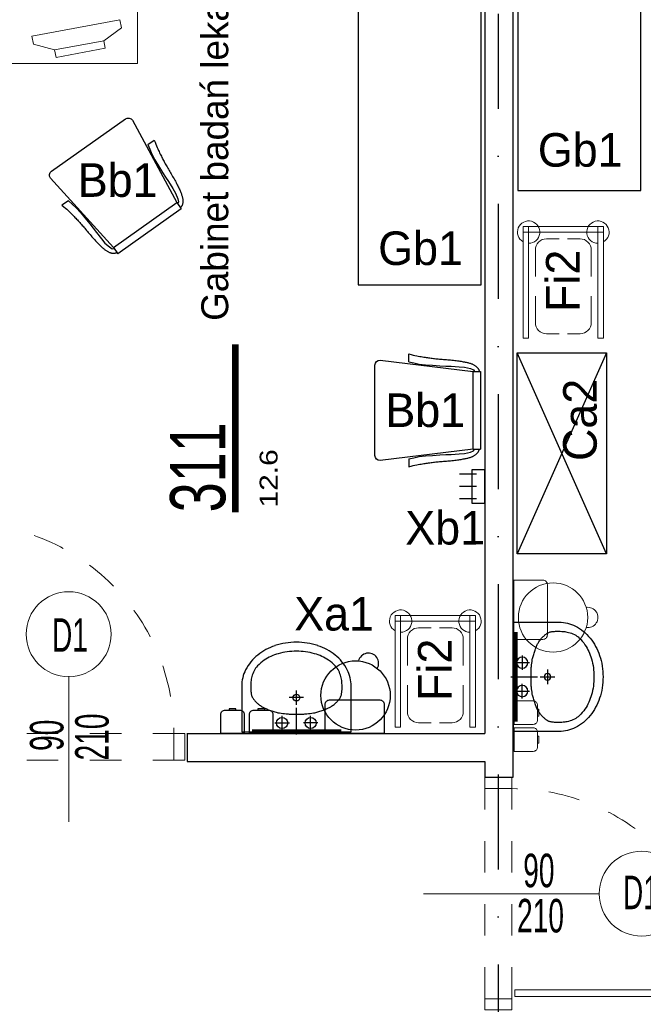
# Model space of a CAD drawing. Header units: millimetres. Extents: x 14495 to 271441, y -21035 to 2232.
# Tile 89 of 227: x 87536 to 87815, y -6174 to -5734. Entities that reach past the tile are written whole.
import ezdxf
from ezdxf.enums import TextEntityAlignment as Align

# ---------------------------------------------------------------- set-up
doc = ezdxf.new("R2010")
doc.units = ezdxf.units.MM
doc.linetypes.add('DASHDOT', pattern=[1, 0.5, -0.25, 0, -0.25])
doc.linetypes.add('DASHED', pattern=[28.222222, 14.111111, -14.111111])
for name, color, linetype in [('-- TECH  SYMBOLE', 1, 'Continuous'), ('-- TECH WYPOSAŻENIE', 2, 'Continuous'), ('-TECH SANITARNA', 1, 'Continuous'), ('_urządzenia_sanit', 1, 'Continuous'), ('A-POW-NR', 1, 'Continuous'), ('A_OSIE', 252, 'DASHDOT'), ('A_SC_DZIAlOWE', 4, 'Continuous'), ('TECH Meble', 1, 'Continuous'), ('TECH Sprzęt', 1, 'Continuous'), ('TECH Wyp.drobne', 1, 'Continuous')]:
    doc.layers.add(name, color=color, linetype=linetype)
for name, color, linetype, lineweight in [('03', 2, 'Continuous', 13), ('A_L_CIENKA', 251, 'Continuous', 5), ('A_Stolarka_drzwi', 1, 'Continuous', 9), ('M_drzwi', 1, 'Continuous', 5), ('TECH Wyp-meble', 1, 'Continuous', 15)]:
    doc.layers.add(name, color=color, linetype=linetype, lineweight=lineweight)
doc.layers.add('A-POW', color=2, linetype='Continuous', plot=False)
doc.styles.add('arial-tab', font='arial.ttf')
doc.styles.add('ARIAL1_2', font='arial.ttf', dxfattribs={"width": 1.2})
doc.styles.add('arialce', font='ARIALN.TTF')
doc.styles.add('cent', font='swissel.ttf')
doc.styles.add('cg', font='GOTHIC.TTF')
doc.styles.add('ROMANS', font='romans', dxfattribs={"width": 0.6})
doc.styles.add('switz721ltexbt', font='swissel.ttf')

# ---------------------------------------------------------------- blocks, each defined once
blk = doc.blocks.new('DRZWI Z OSCIEZNICA NIEOKALAJACA 90')
at = {"linetype": 'DASHED'}
for p, q in [((-12, 5), (-12, 99)), ((0, 5), (0, 99))]:
    blk.add_line(p, q, dxfattribs=at)
at = {"ltscale": 0.05}
blk.add_line((-39.5, 52), (25.59, 52), dxfattribs=at)
for points in [[(-12, 99), (-12, 104), (0, 104), (0, 99)], [(93.91, 9.01), (1.43, 9.01), (1.43, 6.01), (93.91, 6.01)], [(-12, 0), (-12, 5), (0, 5), (0, 0)]]:
    blk.add_lwpolyline(points, close=True)
for points in [[(82.48, 9.01), (82.48, 16.01), (68.48, 16.01), (68.48, 14.01), (80.48, 14.01), (80.48, 9.01)], [(82.48, 6.01), (82.48, -0.99), (68.48, -0.99), (68.48, 1.01), (80.48, 1.01), (80.48, 6.01)]]:
    blk.add_lwpolyline(points)
at = {"linetype": 'DASHED'}
blk.add_arc((0, 5), 94, 2.4475, 90, dxfattribs=at)
blk = doc.blocks.new('SSCVCFDSS')
blk.add_line((0, 50.02), (0, 0))
blk.add_circle((0, -19), 19)
at = {"style": 'ROMANS', "text_generation_flag": 4, "width": 0.6}
blk.add_attdef('FD1-8', text='', height=13, rotation=270, dxfattribs=at).set_placement((6.15, 55.19), align=Align.RIGHT)
for tag, p in [('90', (-8.71, 25.47)), ('200', (8.16, 25.47))]:
    blk.add_attdef(tag, text='', height=13, rotation=270, dxfattribs=at).set_placement(p, align=Align.MIDDLE)
blk.add_attdef('AL6C', text='', height=13, dxfattribs=at).set_placement((-0.56, -18.64), align=Align.MIDDLE)
blk = doc.blocks.new('BIUR_LEK_75-120_monit')
at = {"color": 252, "lineweight": 18}
for p, q in [((72.81, 12.19), (112.13, 19.54)), ((112.13, 19.54), (112.82, 15.88)), ((112.82, 15.88), (104.9, 10.13)), ((73.5, 8.53), (72.81, 12.19)), ((104.9, 10.13), (82.95, 6.03)), ((82.95, 6.03), (104.9, 10.13)), ((104.9, 10.13), (105.53, 6.76)), ((82.95, 6.03), (73.5, 8.53)), ((83.59, 2.65), (82.95, 6.03)), ((105.53, 6.76), (83.59, 2.65))]:
    blk.add_line(p, q, dxfattribs=at)
at = {"color": 2, "linetype": 'Continuous'}
blk.add_lwpolyline([(0, 0), (120, 0), (120, 60), (0, 60)], close=True, dxfattribs=at)
at = {"color": 1, "linetype": 'Continuous', "lineweight": 13, "ltscale": 5}
for points in [[(12, 55), (5, 55), (5, 48.5)], [(25, 55), (18.5, 55)], [(45, 42), (45, 55), (31.5, 55)], [(45, 44), (45, 50.5)], [(5, 44), (5, 37.5)], [(45, 31), (45, 37.5)], [(5, 31), (5, 24.5)], [(45, 18), (45, 24.5)], [(5, 18), (5, 5), (18.5, 5)], [(38, 5), (45, 5), (45, 11.5)], [(25, 5), (31.5, 5)]]:
    blk.add_lwpolyline(points, dxfattribs=at)
at = {"color": 252, "lineweight": 18}
blk.add_lwpolyline([(56.1, 53.72), (101.1, 53.93), (101.17, 38.93), (56.17, 38.72)], close=True, dxfattribs=at)
blk.add_lwpolyline([(110.83, 51.65), (105.83, 51.63), (105.86, 44.13, 0.414214), (108.37, 41.64), (108.37, 41.64, 0.414214), (110.86, 44.16)], format="xyb", close=True, dxfattribs=at)
blk = doc.blocks.new('wieszak krótki')
at = {"color": 2, "linetype": 'Continuous'}
for p, q in [((-1.58, 19.5), (-9.16, 19.5)), ((-1.58, 14), (-9.16, 14)), ((-1.58, 8.5), (-9.16, 8.5))]:
    blk.add_line(p, q, dxfattribs=at)
blk.add_lwpolyline([(-3.68, 6.5), (-3.68, 21.5), (2.21, 21.5), (2.21, 6.5)], close=True, dxfattribs=at)
blk = doc.blocks.new('stelaż_do_worków-1')
at = {"color": 1, "lineweight": 0}
for points in [[(0, 15.5), (0, 18), (-50, 18), (-50, 15.5)], [(0, 18), (-2.5, 18), (-2.5, -18), (0, -18)], [(0, -18), (0, -15.5), (-50, -15.5), (-50, -18)]]:
    blk.add_lwpolyline(points, close=True, dxfattribs=at)
at = {"color": 251, "linetype": 'Continuous', "lineweight": 13, "ltscale": 0.5}
for points in [[(-31.2, 12.5), (-43, 12.5, 0.414214), (-48, 7.5), (-48, 1.85)], [(-22.3, 12.5), (-10.5, 12.5, -0.414214), (-5.5, 7.5), (-5.5, 1.85)], [(-48, -1.85), (-48, -7.5, 0.414214), (-43, -12.5), (-31.2, -12.5)], [(-5.5, -1.85), (-5.5, -7.5, -0.414214), (-10.5, -12.5), (-22.3, -12.5)]]:
    blk.add_lwpolyline(points, format="xyb", dxfattribs=at)
at = {"color": 1, "lineweight": 15}
for centre, start, end in [((-2.5, 15.5), 180, 150), ((-2.5, -15.5), 210, 180)]:
    blk.add_arc(centre, 5, start, end, dxfattribs=at)
blk = doc.blocks.new('umywalka')
at = {"layer": '_urządzenia_sanit', "color": 2, "linetype": 'Continuous'}
for p, q in [((331482.45, 871398.51), (331462.04, 871398.51)), ((331462.04, 871398.51), (331462.04, 871349.58)), ((331465.93, 871383.65), (331465.93, 871377.19)), ((331462.7, 871380.42), (331469.16, 871380.42)), ((331460.8, 871374.04), (331472.71, 871374.04)), ((331474.04, 871374.04), (331480.5, 871374.04)), ((331477.27, 871370.82), (331477.27, 871377.27)), ((331465.93, 871364.44), (331465.93, 871370.9)), ((331462.7, 871367.67), (331469.16, 871367.67)), ((331462.04, 871349.58), (331482.45, 871349.58))]:
    blk.add_line(p, q, dxfattribs=at)
for centre, radius in [((331465.93, 871380.42), 2.5), ((331477.27, 871374.04), 1.5), ((331465.93, 871367.67), 2.5)]:
    blk.add_circle(centre, radius, dxfattribs=at)
for centre, radius, start, end in [((331482.45, 871382.64), 15.87, 62.6911, 90), ((331480.31, 871378.49), 20.54, 38.7372, 62.6911), ((331483.43, 871383.56), 11.77, 135.4467, 141.6243), ((331486.24, 871380.79), 15.71, 130.0998, 135.4467), ((331483.15, 871384.46), 10.92, 123.1945, 130.0998), ((331479.37, 871390.23), 4.02, 111.7985, 123.1945), ((331479.17, 871390.73), 3.48, 101.2008, 111.7985), ((331482.2, 871375.47), 19.04, 96.6753, 101.2008), ((331481.63, 871380.31), 14.16, 90.0044, 96.6753), ((331481.63, 871356.57), 37.9, 85.928, 90.0044), ((331483.49, 871382.66), 11.75, 74.208, 85.928), ((331482.48, 871379.1), 15.45, 63.9928, 74.208), ((331485.42, 871385.12), 8.75, 46.1924, 63.9928), ((331501.13, 871375.75), 31.17, 156.6022, 159.7511), ((331481.83, 871384.1), 10.15, 148.384, 156.6022), ((331485.96, 871381.56), 14.99, 141.6243, 148.384), ((331478.68, 871378.1), 18.48, 33.9688, 46.1924), ((331476.09, 871376.35), 21.61, 24.7806, 33.9688), ((331476.95, 871375.8), 24.84, 18.3811, 38.7372), ((331540.18, 871362.69), 72.36, 162.3793, 163.9666), ((331513.86, 871371.05), 44.74, 159.7511, 162.3793), ((331475.72, 871376.18), 22.01, 15.6775, 24.7806), ((331471.67, 871374.04), 30.41, 0, 18.3811), ((331496.08, 871375.82), 26.18, 173.7185, 177.7403), ((331844.52, 871337.47), 376.71, 173.2621, 173.7185), ((331473.33, 871381.32), 2.94, 168.0964, 173.2621), ((331480.91, 871379.72), 10.69, 163.9666, 168.0964), ((331468.42, 871374.13), 29.6, 7.7962, 15.6775), ((331531.1, 871374.44), 61.22, 177.7403, 180.3698), ((331531.1, 871373.65), 61.22, 179.6302, 182.2597), ((331467.78, 871374.04), 30.24, 0, 7.7962), ((331467.78, 871374.04), 30.24, 352.2038, 0), ((331471.67, 871374.04), 30.41, 341.6189, 0), ((331496.08, 871372.27), 26.18, 182.2597, 186.2815), ((331468.42, 871373.96), 29.6, 344.3225, 352.2038), ((331844.52, 871410.62), 376.71, 186.2815, 186.7379), ((331473.33, 871366.77), 2.94, 186.7379, 191.9036), ((331480.91, 871368.37), 10.69, 191.9036, 196.0334), ((331540.18, 871385.4), 72.36, 196.0334, 197.6207), ((331475.72, 871371.91), 22.01, 335.2194, 344.3225), ((331513.86, 871377.04), 44.74, 197.6207, 200.2489), ((331501.13, 871372.34), 31.17, 200.2489, 203.3978), ((331476.09, 871371.74), 21.61, 326.0312, 335.2194), ((331476.95, 871372.29), 24.84, 321.2628, 341.6189), ((331481.83, 871363.99), 10.15, 203.3978, 211.616), ((331485.96, 871366.53), 14.99, 211.616, 218.3757), ((331483.43, 871364.53), 11.77, 218.3757, 224.5533), ((331485.42, 871362.97), 8.75, 296.0072, 313.8076), ((331480.31, 871369.6), 20.54, 297.3089, 321.2628), ((331478.68, 871369.99), 18.48, 313.8076, 326.0312), ((331486.24, 871367.3), 15.71, 224.5533, 229.9002), ((331483.15, 871363.63), 10.92, 229.9002, 236.8055), ((331479.37, 871357.86), 4.02, 236.8055, 248.2015), ((331479.17, 871357.36), 3.48, 248.2015, 258.7992), ((331482.2, 871372.62), 19.04, 258.7992, 263.3247), ((331481.63, 871367.78), 14.16, 263.3247, 269.9956), ((331481.63, 871391.52), 37.9, 269.9956, 274.072), ((331483.49, 871365.43), 11.75, 274.072, 285.792), ((331482.48, 871368.99), 15.45, 285.792, 296.0072), ((331482.45, 871365.45), 15.87, 270, 297.3089)]:
    blk.add_arc(centre, radius, start, end, dxfattribs=at)
blk = doc.blocks.new('POW')
at = {"const_width": 5}
blk.add_lwpolyline([(125.32, 0), (0, 0)], dxfattribs=at)
at = {"style": 'switz721ltexbt'}
blk.add_attdef('001', (-1.78, 12.35), '', height=41.18, dxfattribs=at)
blk = doc.blocks.new('krzesło')
at = {"color": 2, "ltscale": 0.1}
for p, q in [((3392.04, -4348.28), (3397.14, -4389.9)), ((3434.79, -4346.03), (3394.29, -4346.03)), ((3431.95, -4389.9), (3437.04, -4348.28)), ((3392.77, -4361.22), (3389.26, -4361.22)), ((3436.3, -4361.22), (3439.81, -4361.22)), ((3431.94, -4389.9), (3397.13, -4389.9)), ((3397.13, -4389.9), (3397.13, -4393.28)), ((3431.94, -4389.9), (3431.94, -4393.28)), ((3397.13, -4393.28), (3431.94, -4393.28))]:
    blk.add_line(p, q, dxfattribs=at)
for points in [[(3389.26, -4361.22), (3389.54, -4362.19), (3389.78, -4363.08), (3389.98, -4363.91), (3390.15, -4364.67), (3390.28, -4365.37), (3390.4, -4366.04), (3390.5, -4366.66), (3390.6, -4367.26), (3390.69, -4367.84), (3390.78, -4368.4), (3390.86, -4368.95), (3390.95, -4369.49), (3391.03, -4370.02), (3391.1, -4370.55), (3391.18, -4371.08), (3391.25, -4371.61), (3391.31, -4372.14), (3391.37, -4372.68), (3391.43, -4373.22), (3391.49, -4373.78), (3391.54, -4374.34), (3391.59, -4374.91), (3391.64, -4375.49), (3391.69, -4376.09), (3391.74, -4376.69), (3391.79, -4377.31), (3391.85, -4377.94), (3391.9, -4378.57), (3391.96, -4379.2), (3392.01, -4379.83), (3392.07, -4380.46), (3392.14, -4381.08), (3392.21, -4381.69), (3392.28, -4382.3), (3392.36, -4382.89), (3392.44, -4383.46), (3392.52, -4384.01), (3392.6, -4384.54), (3392.68, -4385.05), (3392.77, -4385.53), (3392.85, -4385.99), (3392.93, -4386.42), (3393.02, -4386.82), (3393.11, -4387.2), (3393.2, -4387.56), (3393.29, -4387.91), (3393.38, -4388.24), (3393.48, -4388.55), (3393.58, -4388.85), (3393.69, -4389.15), (3393.8, -4389.43), (3393.92, -4389.7), (3394.04, -4389.96), (3394.17, -4390.21), (3394.3, -4390.44), (3394.44, -4390.67), (3394.59, -4390.89), (3394.74, -4391.09), (3394.89, -4391.28), (3395.05, -4391.46), (3395.21, -4391.63), (3395.37, -4391.78), (3395.53, -4391.92), (3395.69, -4392.04), (3395.85, -4392.15), (3396.01, -4392.24), (3396.17, -4392.33), (3396.34, -4392.41), (3396.52, -4392.48), (3396.71, -4392.56), (3396.91, -4392.63), (3397.13, -4392.72)], [(3392.77, -4361.22), (3393.3, -4363.36), (3393.84, -4365.76), (3394.24, -4368.59), (3394.38, -4371.7), (3394.64, -4375.1), (3394.78, -4377.64), (3394.78, -4380.04), (3395.05, -4383.72), (3395.18, -4386.12), (3395.85, -4388.67), (3396.39, -4390.08), (3397.13, -4390.47)], [(3436.3, -4361.22), (3435.77, -4363.36), (3435.23, -4365.76), (3434.83, -4368.59), (3434.69, -4371.7), (3434.43, -4375.1), (3434.29, -4377.64), (3434.29, -4380.04), (3434.02, -4383.72), (3433.89, -4386.12), (3433.22, -4388.67), (3432.68, -4390.08), (3431.94, -4390.47)], [(3439.81, -4361.22), (3439.53, -4362.19), (3439.29, -4363.08), (3439.09, -4363.91), (3438.92, -4364.67), (3438.79, -4365.37), (3438.67, -4366.04), (3438.57, -4366.66), (3438.47, -4367.26), (3438.38, -4367.84), (3438.29, -4368.4), (3438.21, -4368.95), (3438.12, -4369.49), (3438.04, -4370.02), (3437.97, -4370.55), (3437.89, -4371.08), (3437.82, -4371.61), (3437.76, -4372.14), (3437.7, -4372.68), (3437.64, -4373.22), (3437.58, -4373.78), (3437.53, -4374.34), (3437.48, -4374.91), (3437.43, -4375.49), (3437.38, -4376.09), (3437.33, -4376.69), (3437.27, -4377.31), (3437.22, -4377.94), (3437.17, -4378.57), (3437.11, -4379.2), (3437.06, -4379.83), (3436.99, -4380.46), (3436.93, -4381.08), (3436.86, -4381.69), (3436.79, -4382.3), (3436.71, -4382.89), (3436.63, -4383.46), (3436.55, -4384.01), (3436.47, -4384.54), (3436.39, -4385.05), (3436.3, -4385.53), (3436.22, -4385.99), (3436.14, -4386.42), (3436.05, -4386.82), (3435.96, -4387.2), (3435.87, -4387.56), (3435.78, -4387.91), (3435.69, -4388.24), (3435.59, -4388.55), (3435.49, -4388.85), (3435.38, -4389.15), (3435.27, -4389.43), (3435.15, -4389.7), (3435.03, -4389.96), (3434.9, -4390.21), (3434.77, -4390.44), (3434.63, -4390.67), (3434.48, -4390.89), (3434.33, -4391.09), (3434.18, -4391.28), (3434.02, -4391.46), (3433.86, -4391.63), (3433.7, -4391.78), (3433.54, -4391.92), (3433.38, -4392.04), (3433.22, -4392.15), (3433.06, -4392.24), (3432.9, -4392.33), (3432.73, -4392.41), (3432.55, -4392.48), (3432.36, -4392.56), (3432.16, -4392.63), (3431.94, -4392.72)]]:
    blk.add_lwpolyline(points, dxfattribs=at)
for centre, start, end in [((3394.29, -4348.28), 90, 180), ((3434.79, -4348.28), 0, 90)]:
    blk.add_arc(centre, 2.25, start, end, dxfattribs=at)
blk = doc.blocks.new('krzesełko')
at = {"layer": 'TECH Meble'}
blk.add_blockref('krzesło', (-3414.54, 4393.28), dxfattribs=at)

msp = doc.modelspace()

# ---------------------------------------------------------------- linework, layer by layer
at = {"layer": '-- TECH WYPOSAŻENIE', "color": 1}
for p, q in [((87798.25, -5882.55), (87758.25, -5972.55)), ((87798.25, -5972.55), (87758.25, -5882.55))]:
    msp.add_line(p, q, dxfattribs=at)
at = {"layer": '-TECH SANITARNA', "color": 1, "const_width": 2}
msp.add_lwpolyline([(87757.49, -6007.56), (87757.47, -6047.56)], dxfattribs=at)
at = {"layer": '03', "color": 1}
for points in [[(87771.82, -6008.8), (87771.8, -5986.3, 0.414214), (87769.8, -5984.3), (87756.8, -5984.31), (87756.82, -6010.81), (87769.82, -6010.8, 0.414214)], [(87767.46, -6046.83), (87767.46, -6040.33, 0.414214), (87765.46, -6038.33), (87756.96, -6038.33), (87756.96, -6048.83), (87765.46, -6048.83, 0.414214)], [(87767.46, -6058.9), (87767.46, -6052.4, 0.414214), (87765.46, -6050.4), (87756.96, -6050.4), (87756.96, -6060.9), (87765.46, -6060.9, 0.414214)]]:
    msp.add_lwpolyline(points, format="xyb", close=True, dxfattribs=at)
for points in [[(87767.46, -6045.13), (87767.46, -6042.02), (87768.01, -6042.02), (87768.01, -6045.13)], [(87767.46, -6057.2), (87767.46, -6054.09), (87768.01, -6054.09), (87768.01, -6057.2)]]:
    msp.add_lwpolyline(points, close=True, dxfattribs=at)
msp.add_circle((87774.35, -6001), 15.5, dxfattribs=at)
msp.add_arc((87789.85, -6000.99), 4.56, 261.5812, 98.4876, dxfattribs=at)
at = {"layer": 'A_OSIE', "ltscale": 85}
msp.add_line((87749.79, -4964.93), (87749.79, -7648.79), dxfattribs=at)
at = {"layer": 'A_SC_DZIAlOWE'}
for p, q in [((87743.87, -5600.87), (87743.87, -6052.9)), ((87756.37, -5600.87), (87756.37, -6064.9)), ((87610.78, -6052.73), (87610.8, -6065.39)), ((87610.78, -6052.73), (87610.8, -6065.39)), ((87610.78, -6052.89), (87743.87, -6052.9)), ((87610.78, -6052.89), (87743.87, -6052.9)), ((87610.78, -6052.89), (87743.87, -6052.9)), ((87610.78, -6052.89), (87743.87, -6052.9)), ((87728.88, -6052.88), (87743.87, -6052.9)), ((87728.88, -6052.88), (87743.87, -6052.9)), ((87728.88, -6052.88), (87743.87, -6052.9)), ((87728.88, -6052.88), (87743.87, -6052.9)), ((87610.8, -6065.39), (87743.87, -6065.4)), ((87610.8, -6065.39), (87743.87, -6065.4)), ((87728.87, -6065.38), (87743.85, -6065.4)), ((87728.87, -6065.38), (87743.85, -6065.4)), ((87743.87, -6065.4), (87743.86, -6072.57)), ((87756.37, -6064.9), (87756.36, -6072.57)), ((87756.36, -6072.56), (87743.86, -6072.57))]:
    msp.add_line(p, q, dxfattribs=at)
at = {"layer": 'TECH Meble', "color": 2}
msp.add_lwpolyline([(87758.25, -5972.55), (87758.25, -5882.55), (87798.25, -5882.55), (87798.25, -5972.55)], close=True, dxfattribs=at)
at = {"layer": 'TECH Wyp-meble', "color": 2, "lineweight": -3}
for points in [[(87758.66, -5624.98), (87758.66, -5809.98), (87813.66, -5809.98), (87813.66, -5624.98)], [(87687.28, -5667.21), (87687.28, -5852.21), (87742.28, -5852.21), (87742.28, -5667.21)]]:
    msp.add_lwpolyline(points, close=True, dxfattribs=at)
at = {"layer": 'TECH Wyp.drobne', "color": 1}
for points in [[(87674.4, -6037.88), (87696.9, -6037.88, -0.414214), (87698.9, -6039.88), (87698.9, -6052.88), (87672.4, -6052.88), (87672.4, -6039.88, -0.414214)], [(87627.78, -6042.39), (87634.28, -6042.39, -0.414214), (87636.28, -6044.39), (87636.28, -6052.89), (87625.78, -6052.89), (87625.78, -6044.39, -0.414214)], [(87640.61, -6042.39), (87647.11, -6042.39, -0.414214), (87649.11, -6044.39), (87649.11, -6052.89), (87638.61, -6052.89), (87638.61, -6044.39, -0.414214)]]:
    msp.add_lwpolyline(points, format="xyb", close=True, dxfattribs=at)
for points in [[(87629.48, -6042.39), (87632.58, -6042.39), (87632.58, -6041.83), (87629.48, -6041.83)], [(87642.31, -6042.39), (87645.41, -6042.39), (87645.41, -6041.83), (87642.31, -6041.83)]]:
    msp.add_lwpolyline(points, close=True, dxfattribs=at)
at = {"layer": 'TECH Wyp.drobne', "color": 1, "const_width": 2}
msp.add_lwpolyline([(87679.68, -6052.07), (87639.68, -6052.07)], dxfattribs=at)
at = {"layer": 'TECH Wyp.drobne', "color": 1}
msp.add_circle((87686.04, -6035.88), 15.5, dxfattribs=at)
msp.add_arc((87691.81, -6021.49), 4.56, 329.6974, 166.6039, dxfattribs=at)

# ---------------------------------------------------------------- block references
at = {"layer": '_urządzenia_sanit', "xscale": -1, "rotation": 180}
msp.add_blockref('umywalka', (-243705.38, 865346.48), dxfattribs=at)
at = {"layer": '_urządzenia_sanit', "rotation": 90.0000000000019}
msp.add_blockref('umywalka', (959033.64, -337514.13), dxfattribs=at)
at = {"layer": 'A-POW-NR'}
ref = msp.add_blockref('POW', (87632.32, -5953.94), dxfattribs=dict(at, xscale=0.6, yscale=0.6, zscale=0.6, rotation=90))
ref.add_attrib('88,88', '12.6', dxfattribs={"layer": 'A-POW', "height": 8, "rotation": 90, "style": 'ARIAL1_2', "width": 1.2}).set_placement((87651.17, -5925.72), align=Align.RIGHT)
ref.add_attrib('POKOJ', 'Gabinet badań lekarskich', (87629.11, -5868.27), dxfattribs={"layer": 'A-POW', "height": 12, "rotation": 90, "style": 'arialce', "width": 1.2})
ref.add_attrib('001', '311', (87627.8, -5953.94), dxfattribs={"layer": '0', "height": 24.71, "rotation": 90, "style": 'switz721ltexbt', "width": 0.7})
at = {"layer": 'A_L_CIENKA', "linetype": 'Continuous', "lineweight": 13, "xscale": -1}
for p, rotation in [((87593.93, -5828.16), 35.27681568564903), ((87741.98, -5908.31), 90)]:
    msp.add_blockref('krzesełko', p, dxfattribs=dict(at, rotation=rotation))
at = {"layer": 'A_Stolarka_drzwi', "xscale": -1, "rotation": 269.9981305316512}
msp.add_blockref('DRZWI Z OSCIEZNICA NIEOKALAJACA 90', (87505.78, -6052.87), dxfattribs=at)
at = {"layer": 'A_Stolarka_drzwi'}
msp.add_blockref('DRZWI Z OSCIEZNICA NIEOKALAJACA 90', (87755.86, -6176.57), dxfattribs=at)
at = {"layer": 'M_drzwi'}
ref = msp.add_blockref('SSCVCFDSS', (87557.78, -6027.48), dxfattribs=dict(at, rotation=180.0000000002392))
ref.add_attrib('90', '210', dxfattribs={"layer": '0', "height": 15, "rotation": 270, "style": 'cent', "text_generation_flag": 6, "width": 0.6}).set_placement((87568.16, -6054.46), align=Align.MIDDLE)
ref.add_attrib('200', '90', dxfattribs={"layer": '0', "height": 15, "rotation": 270, "style": 'cent', "text_generation_flag": 6, "width": 0.6}).set_placement((87547.94, -6053.71), align=Align.MIDDLE)
ref.add_attrib('AL6C', 'D1', dxfattribs={"layer": '0', "height": 15, "style": 'arial-tab', "width": 0.6}).set_placement((87558.34, -6008.84), align=Align.MIDDLE)
ref = msp.add_blockref('SSCVCFDSS', (87794.98, -6124.57), dxfattribs=dict(at, xscale=-1, rotation=89.99999999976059))
ref.add_attrib('90', '90', dxfattribs={"layer": '0', "height": 15, "style": 'cent', "width": 0.6}).set_placement((87768, -6114.19), align=Align.MIDDLE)
ref.add_attrib('200', '210', dxfattribs={"layer": '0', "height": 15, "style": 'cent', "width": 0.6}).set_placement((87768.75, -6134.41), align=Align.MIDDLE)
ref.add_attrib('AL6C', 'D1', dxfattribs={"layer": '0', "height": 15, "style": 'arial-tab', "width": 0.6}).set_placement((87813.62, -6124.02), align=Align.MIDDLE)
at = {"layer": 'TECH Sprzęt', "rotation": 90}
for p in [(87778.93, -5826.06), (87721.71, -6000.11)]:
    msp.add_blockref('stelaż_do_worków-1', p, dxfattribs=at)
at = {"layer": 'TECH Sprzęt', "xscale": -1, "rotation": 179.9999610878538}
msp.add_blockref('wieszak krótki', (87741.66, -5928.39), dxfattribs=at)
at = {"layer": 'TECH Wyp-meble', "color": 1, "lineweight": -3, "rotation": 359.9999988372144}
msp.add_blockref('BIUR_LEK_75-120_monit', (87468.52, -5753.06), dxfattribs=at)

# ---------------------------------------------------------------- texts
at = {"layer": '-- TECH  SYMBOLE', "color": 1, "style": 'cg'}
for s, p in [('Gb1', (87767.54, -5799.28)), ('Bb1', (87561.78, -5812.78)), ('Bb1', (87561.87, -5812.78)), ('Gb1', (87696.16, -5843.28)), ('Bb1', (87699.3, -5915.76)), ('Bb1', (87699.39, -5915.76))]:
    msp.add_text(s, height=15, dxfattribs=at).set_placement(p)
for s, rotation, p in [('Fi2', 90, (87786.18, -5864.28)), ('Ca2', 90, (87793.87, -5930.98)), ('Xb1', 0.0575, (87708.27, -5968.37)), ('Xa1', 359.9425, (87658.6, -6006.81)), ('Fi2', 90, (87728.96, -6038.33))]:
    msp.add_text(s, height=15, rotation=rotation, dxfattribs=at).set_placement(p)

doc.saveas('drawing.dxf')
